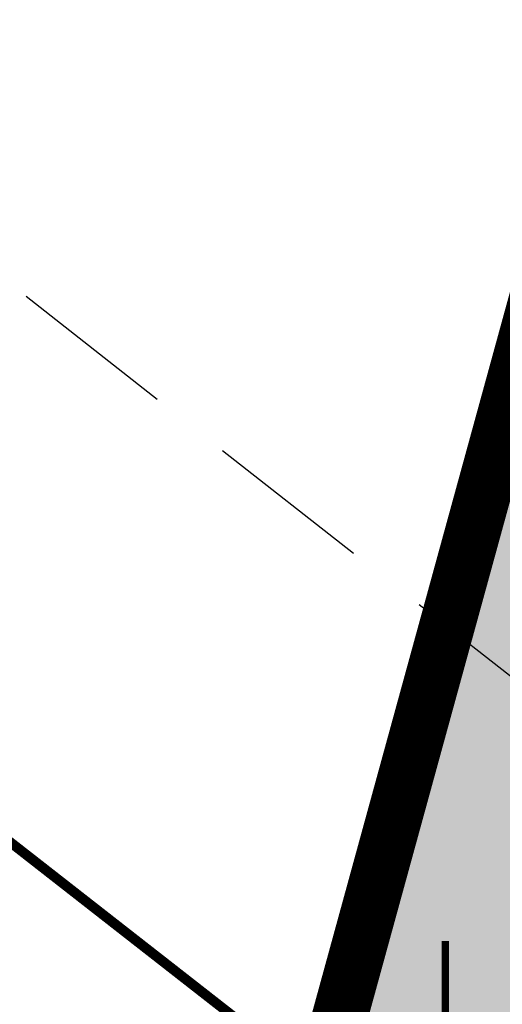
# Model space of a CAD drawing. Header units: metres. Extents: x 964 to 7125, y -212 to 9570.
# Tile 65 of 185: x 1902.61 to 1906.96, y 235.66 to 244.53. Entities that reach past the tile are written whole.
import ezdxf
from ezdxf import colors
from ezdxf.entities.mleader import LeaderData, LeaderLine
from ezdxf.enums import TextEntityAlignment as Align
from ezdxf.math import Vec2, Vec3

# ---------------------------------------------------------------- set-up
doc = ezdxf.new("R2010")
doc.units = ezdxf.units.M
for name, pattern in [('2217', [2, 1.5, -0.5]), ('2218', [1, 0.5, -0.5]), ('CENTER2', [1.125, 0.75, -0.125, 0.125, -0.125]), ('CIĄGłA', [0]), ('DASH', [0.75, 0.5, -0.25])]:
    doc.linetypes.add(name, pattern=pattern)
for name, color, linetype, lineweight in [('- AGP-1_OPISY', 7, 'Continuous', 13), ('AGP1_granica_opracow', 7, 'Continuous', 15), ('AGP1_HATCH', 7, 'Continuous', 5), ('IS', 7, 'Continuous', 15), ('IS-KD-opis-rzedne', 96, 'Continuous', 30), ('PODKŁAD MAPA', 7, 'Continuous', 9), ('STREFY GAZOCIĄG', 7, 'Continuous', 9)]:
    doc.layers.add(name, color=color, linetype=linetype, lineweight=lineweight)
for name, color, linetype in [('Dzialki', 7, 'Continuous'), ('Kontury', 7, 'Continuous'), ('siatka_kwadratow', 7, 'Continuous'), ('SUGP_L_0', 7, 'Continuous'), ('Uzytki', 7, 'Continuous'), ('WYMIARY', 9, 'Continuous')]:
    doc.layers.add(name, color=color, linetype=linetype)
doc.styles.add('IS-0.6', font='simplex.shx', dxfattribs={"width": 0.6})
doc.styles.get("Standard").update_dxf_attribs({"font": 'arial.ttf'})

# ---------------------------------------------------------------- blocks, each defined once
blk = doc.blocks.new('MDCP 20240606')
at = {"layer": 'Dzialki', "color": 251, "true_color": 0x636466, "const_width": 0.09}
blk.add_lwpolyline([(6592005.04, 5737973.66), (6591998.81, 5737950.95)], dxfattribs=at)
at = {"layer": 'Kontury', "color": 251, "linetype": '2217', "true_color": 0x636466, "const_width": 0.09}
blk.add_lwpolyline([(6592005.04, 5737973.66), (6591998.81, 5737950.95)], dxfattribs=at)
at = {"layer": 'siatka_kwadratow', "color": 251, "true_color": 0x636466, "const_width": 0.065}
blk.add_lwpolyline([(6592000, 5737947.5), (6592000, 5737952.5)], dxfattribs=at)
at = {"layer": 'SUGP_L_0', "color": 251, "true_color": 0x636466, "const_width": 0.09}
blk.add_lwpolyline([(6591999.922, 5737950.388), (6591988.894, 5737958.997)], dxfattribs=at)
at = {"layer": 'Uzytki', "color": 251, "linetype": '2218', "true_color": 0x636466, "const_width": 0.09}
blk.add_lwpolyline([(6591998.81, 5737950.95), (6592005.04, 5737973.66)], dxfattribs=at)
blk = doc.blocks.new('IS-opis-studni-L-0.6')
at = {"color": 0, "linetype": 'Continuous', "lineweight": 15, "transparency": 16777216}
blk.add_line((-3.5, 0), (0, 0), dxfattribs=at)
at = {"color": 0, "linetype": 'Continuous', "lineweight": -2, "transparency": 16777216, "style": 'IS-0.6', "width": 0.6}
for p in [(-1.75, 0.25), (-1.75, -1.25), (-1.75, -2.5)]:
    blk.add_attdef('000,00', text='', height=1, dxfattribs=at).set_placement(p, align=Align.CENTER)
blk.add_attdef('S0', text='', height=1.25, dxfattribs=at).set_placement((-3.75, 0), align=Align.MIDDLE_RIGHT)
blk = doc.blocks.new('_None', base_point=(2.5, 0))
blk = doc.blocks.new('IS_2025-10-21')
at = {"layer": 'IS-KD-opis-rzedne'}
ml = blk.add_multileader_block('Standard', dxfattribs=at)
ml.set_content('IS-opis-studni-L-0.6', color=256)
ml.set_attribute('S0', 'D7', width=0)
ml.set_attribute('000,00', '177,61', width=0)
ml.set_attribute('000,00', '175,90', width=0)
ml.set_attribute('000,00', '', width=0)
ml.set_leader_properties(linetype='Continuous', lineweight=9)
ml.set_arrow_properties(name='NONE')
ml.build(insert=Vec2(0, 0))
ml.multileader.update_dxf_attribs({"has_dogleg": 0, "text_left_attachment_type": 6, "text_right_attachment_type": 6, "dogleg_length": 0, "arrow_head_size": 5, "block_connection_type": 1})
ctx = ml.context
ctx.base_point, ctx.char_height, ctx.arrow_head_size, ctx.landing_gap_size, ctx.plane_origin = Vec3(1908.393435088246, 249.5375666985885), 20, 5, 5, Vec3(1925.350471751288, 240.3661661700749)
ctx.left_attachment, ctx.right_attachment, ctx.text_align_type, ctx.attachment_type = 6, 6, 2, 1
notes = []
notes.append((ctx, [(0, (1, 1, 0), (1908.393435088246, 249.5375666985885), (-1, 0), 0, [(0, [(1920.55142313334, 243.0927065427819)], 0, [])])]))
ctx.block.insert = Vec3(1908.393435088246, 249.5375666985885)
ml = blk.add_multileader_block('Standard', dxfattribs=at)
ml.set_content('IS-opis-studni-L-0.6', color=256)
ml.set_attribute('S0', 'D3', width=0)
ml.set_attribute('000,00', '177,56', width=0)
ml.set_attribute('000,00', '175,91', width=0)
ml.set_attribute('000,00', '', width=0)
ml.set_leader_properties(linetype='Continuous', lineweight=9)
ml.set_arrow_properties(name='NONE')
ml.build(insert=Vec2(0, 0))
ml.multileader.update_dxf_attribs({"has_dogleg": 0, "text_left_attachment_type": 6, "text_right_attachment_type": 6, "dogleg_length": 0, "arrow_head_size": 5, "block_connection_type": 1})
ctx = ml.context
ctx.base_point, ctx.char_height, ctx.arrow_head_size, ctx.landing_gap_size, ctx.plane_origin = Vec3(1905.137402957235, 242.1378284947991), 20, 5, 5, Vec3(1918.036432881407, 239.7789392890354)
ctx.left_attachment, ctx.right_attachment, ctx.text_align_type, ctx.attachment_type = 6, 6, 2, 1
notes.append((ctx, [(0, (1, 1, 0), (1905.137402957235, 242.1378284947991), (-1, 0), 0, [(0, [(1913.237384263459, 242.5054796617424)], 0, [])])]))
ctx.block.insert = Vec3(1905.137402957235, 242.1378284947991)
ml = blk.add_multileader_block('Standard', dxfattribs=at)
ml.set_content('IS-opis-studni-L-0.6', color=256)
ml.set_attribute('S0', 'D2', width=0)
ml.set_attribute('000,00', '177,59', width=0)
ml.set_attribute('000,00', '175,88', width=0)
ml.set_attribute('000,00', '', width=0)
ml.set_leader_properties(linetype='Continuous', lineweight=9)
ml.set_arrow_properties(name='NONE')
ml.build(insert=Vec2(0, 0))
ml.multileader.update_dxf_attribs({"has_dogleg": 0, "text_left_attachment_type": 6, "text_right_attachment_type": 6, "dogleg_length": 0, "arrow_head_size": 5, "block_connection_type": 1})
ctx = ml.context
ctx.base_point, ctx.char_height, ctx.arrow_head_size, ctx.landing_gap_size, ctx.plane_origin = Vec3(1911.088414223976, 228.5261956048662), 20, 5, 5, Vec3(1924.860935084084, 238.2213226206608)
ctx.left_attachment, ctx.right_attachment, ctx.text_align_type, ctx.attachment_type = 6, 6, 2, 1
notes.append((ctx, [(0, (1, 1, 0), (1911.088414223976, 228.5261956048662), (-1, 0), 0, [(0, [(1920.061886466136, 240.9478629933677)], 0, [])])]))
ctx.block.insert = Vec3(1911.088414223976, 228.5261956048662)
for ctx, leaders in notes:
    for number, flags, end, landing, length, lines in leaders:
        leader = LeaderData()
        leader.index, (leader.has_last_leader_line, leader.has_dogleg_vector, leader.attachment_direction) = number, flags
        leader.last_leader_point, leader.dogleg_vector, leader.dogleg_length = Vec3(end), Vec3(landing), length
        for number, points, colour, breaks in lines:
            line = LeaderLine()
            line.index, line.vertices, line.color, line.breaks = number, Vec3.list(points), colors.encode_raw_color(colour), breaks
            leader.lines.append(line)
        ctx.leaders.append(leader)
blk = doc.blocks.new('A$C273a521e')
at = {"layer": 'IS'}
blk.add_blockref('IS_2025-10-21', (-1902.907372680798, -313.0151020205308), dxfattribs=at)

msp = doc.modelspace()

# ---------------------------------------------------------------- hatches: boundary and pattern name
at = {"layer": 'AGP1_HATCH', "transparency": 33554625}
h = msp.add_hatch(dxfattribs=at)
h.set_pattern_fill('GRASS', color=64, scale=0.02)
h.set_pattern_definition([(90, (0, 0), (-0.3592102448, 0.3592102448), [0.09525, -0.6231704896]), (45, (0, 0), (-0.3592102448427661, 0.3592102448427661), [0.09525, -0.41275]), (135, (0, 0), (-0.3592102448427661, -0.3592102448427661), [0.09525, -0.41275])])
edge = h.paths.add_edge_path()
edge.add_line((1918.027372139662, 281.1750997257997), (1917.733087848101, 280.1037389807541))
edge.add_arc((1955.218774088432, 442.3996465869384), 166.5687194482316, 256.9943948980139, 258.1500133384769)
edge.add_line((1921.013892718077, 279.380738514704), (1921.293686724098, 279.3204852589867))
edge.add_line((1921.293686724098, 279.3204852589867), (1921.411575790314, 279.8679188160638))
edge.add_line((1921.411575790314, 279.8679188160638), (1923.034373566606, 279.5184515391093))
edge.add_line((1923.034373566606, 279.5184515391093), (1922.91648450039, 278.9710179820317))
edge.add_line((1922.91648450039, 278.9710179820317), (1933.464755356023, 276.6994623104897))
edge.add_line((1933.464755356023, 276.6994623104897), (1934.495887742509, 277.4314030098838))
edge.add_line((1934.495887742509, 277.4314030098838), (1918.027372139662, 281.1750997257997))
edge = h.paths.add_edge_path()
edge.add_line((1934.495887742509, 277.4314030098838), (1933.464755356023, 276.6994623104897))
edge.add_line((1933.464755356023, 276.6994623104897), (1961.672783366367, 270.6249021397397))
edge.add_arc((1959.177644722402, 261.9819229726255), 8.995932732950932, -9.899978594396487, 73.89711847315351, ccw=False)
edge.add_line((1968.039622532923, 260.4352636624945), (1961.280311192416, 230.8202579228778))
edge.add_line((1961.280311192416, 230.8202579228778), (1960.644477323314, 230.9653696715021))
edge.add_line((1960.644477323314, 230.9653696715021), (1959.26529123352, 224.9226379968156))
edge.add_line((1959.26529123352, 224.9226379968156), (1955.033328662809, 225.8885363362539))
edge.add_line((1955.033328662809, 225.8885363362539), (1956.408039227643, 231.9116583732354))
edge.add_line((1956.408039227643, 231.9116583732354), (1953.022839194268, 230.9890328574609))
edge.add_line((1953.022839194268, 230.9890328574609), (1949.225572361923, 231.8557167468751))
edge.add_line((1949.225572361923, 231.8557167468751), (1948.814638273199, 230.0552605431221))
edge.add_line((1948.814638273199, 230.0552605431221), (1944.094277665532, 231.1293036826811))
edge.add_line((1944.094277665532, 231.1293036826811), (1944.505933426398, 232.9329218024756))
edge.add_line((1944.505933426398, 232.9329218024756), (1938.432993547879, 234.319002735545))
edge.add_line((1938.432993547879, 234.319002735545), (1936.698210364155, 235.4907377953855))
edge.add_arc((1936.198520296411, 234.8031445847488), 0.8499850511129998, 53.99321822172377, 167.1431079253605)
edge.add_line((1935.369845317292, 234.992280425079), (1934.079247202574, 229.3376865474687))
edge.add_line((1934.079247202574, 229.3376865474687), (1929.93579943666, 230.2833823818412))
edge.add_line((1929.93579943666, 230.2833823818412), (1930.302951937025, 231.8920150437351))
edge.add_line((1930.302951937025, 231.8920150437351), (1911.146240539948, 236.2643211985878))
edge.add_line((1911.146240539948, 236.2643211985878), (1911.145917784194, 236.2643948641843))
edge.add_line((1911.145917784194, 236.2643948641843), (1911.579825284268, 238.1655061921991))
edge.add_line((1911.579825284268, 238.1655061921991), (1907.679791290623, 239.0556455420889))
edge.add_line((1907.679791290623, 239.0556455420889), (1908.391844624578, 242.1754179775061))
edge.add_line((1908.391844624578, 242.1754179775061), (1913.602602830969, 262.8037986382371))
edge.add_arc((1910.839397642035, 263.5017936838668), 2.849999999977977, 345.8234528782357, 357.692915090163)
edge.add_line((1913.687087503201, 263.3870659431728), (1913.781314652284, 265.7259047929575))
edge.add_line((1913.781314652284, 265.7259047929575), (1905.257372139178, 234.6850997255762))
edge.add_line((1905.257372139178, 234.6850997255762), (1959.667372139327, 222.3150997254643))
edge.add_line((1959.667372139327, 222.3150997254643), (1970.727372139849, 269.1950997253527))
edge.add_line((1970.727372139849, 269.1950997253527), (1934.495887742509, 277.4314030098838))

# ---------------------------------------------------------------- linework, layer by layer
at = {"layer": '- AGP-1_OPISY', "color": 160, "linetype": 'CIĄGłA', "lineweight": 0, "true_color": 0x2e2eff}
msp.add_lwpolyline([(1918.027370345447, 281.1751001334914), (1911.487372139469, 257.3950997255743), (1905.257369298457, 234.6851003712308)], dxfattribs=at)
at = {"layer": 'AGP1_granica_opracow', "color": 5, "linetype": 'CENTER2', "lineweight": 9, "ltscale": 5, "const_width": 0.5}
msp.add_lwpolyline([(1970.727372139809, 269.1950997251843), (1918.027372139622, 281.1750997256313), (1905.257372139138, 234.6850997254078), (1959.667372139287, 222.3150997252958), (1970.727372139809, 269.1950997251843)], dxfattribs=at)
at = {"layer": 'STREFY GAZOCIĄG', "color": 30, "linetype": 'DASH', "lineweight": 30, "ltscale": 3, "true_color": 0xf26722}
msp.add_lwpolyline([(1896.388844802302, 246.9709654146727), (1897.354878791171, 246.2035050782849), (1910.620928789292, 235.8107331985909), (1915.129430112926, 232.2659655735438), (1920.003873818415, 228.2871366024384), (1927.587050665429, 221.989576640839), (1929.21496558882, 220.8967860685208), (1939.218192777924, 212.9200915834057), (1940.022305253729, 212.6004779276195), (1949.960911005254, 209.5312604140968), (1951.419212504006, 209.1031624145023), (1955.304379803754, 207.9402858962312)], dxfattribs=at)
msp.add_lwpolyline([(1896.388844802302, 246.9709654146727), (1897.354878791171, 246.2035050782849), (1910.620928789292, 235.8107331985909), (1915.129430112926, 232.2659655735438), (1920.003873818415, 228.2871366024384), (1927.587050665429, 221.989576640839), (1929.21496558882, 220.8967860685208), (1939.218192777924, 212.9200915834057), (1940.022305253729, 212.6004779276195), (1949.960911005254, 209.5312604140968), (1951.419212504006, 209.1031624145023), (1955.304379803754, 207.9402858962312)], dxfattribs=at)

# ---------------------------------------------------------------- block references
at = {"layer": 'PODKŁAD MAPA', "linetype": 'ByBlock'}
msp.add_blockref('MDCP 20240606', (-6590093.552627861, -5737716.264900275), dxfattribs=at)
at = {"layer": 'WYMIARY', "color": 3}
msp.add_blockref('A$C273a521e', (1902.907372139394, 313.015099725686), dxfattribs=at)

doc.saveas('drawing.dxf')
